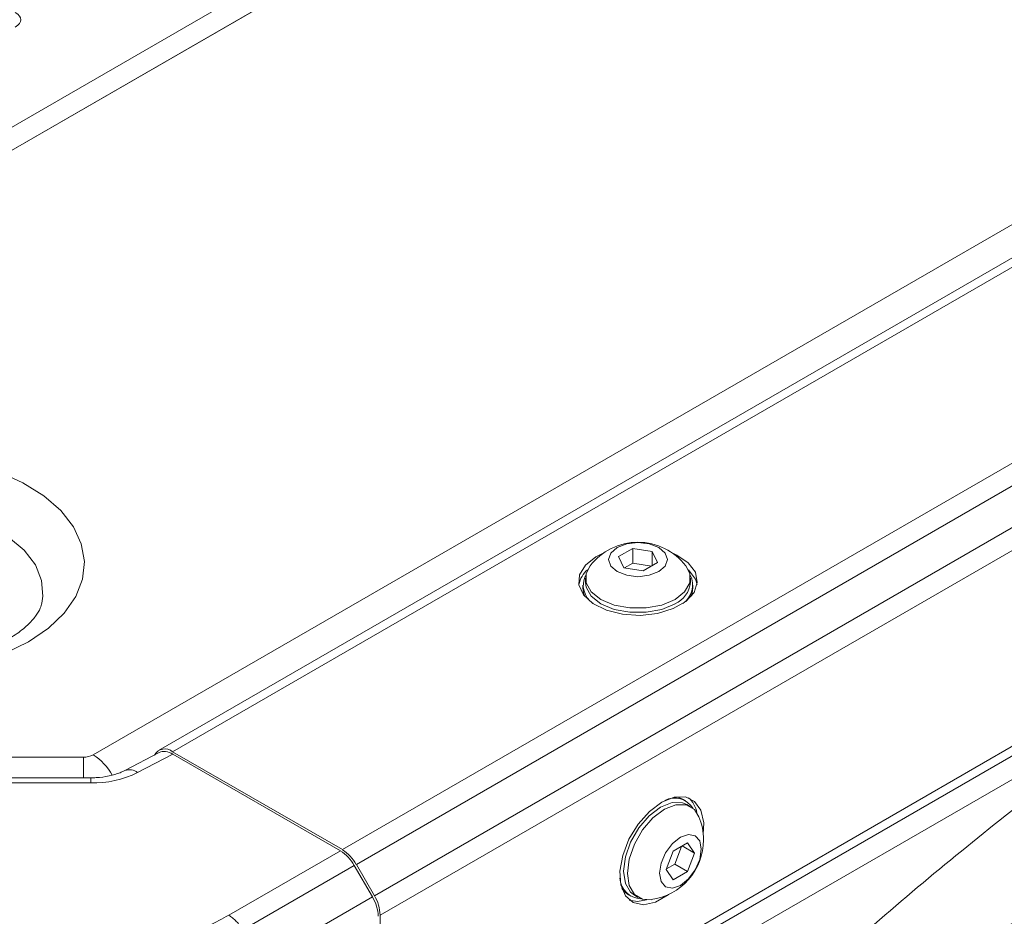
# Model space of a CAD drawing. Header units: millimetres. Extents: x 0 to 1118, y 0 to 864.
# Tile 234 of 256: x 887 to 905, y 203 to 219. Entities that reach past the tile are written whole.
import ezdxf

# ---------------------------------------------------------------- set-up
doc = ezdxf.new("R2010")
doc.units = ezdxf.units.MM

msp = doc.modelspace()

# ---------------------------------------------------------------- linework, layer by layer
at = {"color": 7, "linetype": 'Continuous', "lineweight": 15}
for p, q in [((919.857, 235.917), (877.873, 211.68)), ((920.216, 235.71), (878.232, 211.473)), ((920.216, 235.708), (878.232, 211.471)), ((929.892, 229.639), (888.744, 205.885)), ((930.042, 229.13), (889.914, 205.964)), ((930.292, 229.105), (890.164, 205.94)), ((893.2, 204.187), (933.328, 227.353)), ((933.578, 227.089), (893.45, 203.923)), ((893.773, 203.363), (933.901, 226.529)), ((934.005, 226.181), (893.876, 203.015)), ((893.876, 199.51), (934.005, 222.675)), ((893.773, 199.281), (933.901, 222.446)), ((898.394, 209.577), (898.139, 209.43)), ((898.139, 209.43), (898.233, 209.229)), ((898.743, 209.523), (898.394, 209.577)), ((898.394, 209.312), (898.394, 209.577)), ((898.836, 209.322), (898.743, 209.523)), ((898.743, 209.268), (898.743, 209.523)), ((898.394, 209.312), (898.247, 209.227)), ((898.729, 209.26), (898.394, 209.312)), ((898.581, 209.175), (898.836, 209.322)), ((898.233, 209.229), (898.581, 209.175)), ((897.504, 208.919), (897.504, 208.87)), ((897.55, 209.045), (897.55, 208.968)), ((899.425, 208.968), (899.425, 209.045)), ((899.471, 208.87), (899.471, 208.919)), ((908.322, 207.258), (893.114, 198.479)), ((889.926, 205.924), (889.306, 205.601)), ((890.17, 205.895), (889.537, 205.566)), ((893.2, 204.187), (890.164, 205.94)), ((890.17, 205.895), (893.164, 204.167)), ((888.567, 205.843), (881.773, 205.843)), ((888.701, 205.472), (881.662, 205.472)), ((888.701, 205.381), (881.662, 205.381)), ((899.343, 205.06), (899.3, 205.084)), ((899.429, 204.956), (899.362, 204.995)), ((899.374, 204.308), (899.119, 204.16)), ((899.502, 204.126), (899.374, 204.308)), ((891.167, 203.014), (893.164, 204.167)), ((899.119, 204.16), (898.992, 203.832)), ((899.145, 203.93), (899.267, 204.246)), ((899.281, 204.254), (899.502, 204.126)), ((899.374, 203.797), (899.502, 204.126)), ((893.414, 203.903), (891.417, 202.75)), ((893.414, 203.903), (893.737, 203.343)), ((893.45, 203.923), (893.773, 203.363)), ((898.992, 203.832), (899.119, 203.65)), ((898.997, 203.845), (899.145, 203.93)), ((899.119, 203.65), (899.374, 203.797)), ((899.145, 203.93), (899.374, 203.797)), ((891.74, 202.19), (893.737, 203.343)), ((898.317, 203.38), (898.359, 203.356)), ((898.425, 203.371), (898.492, 203.332)), ((893.876, 199.51), (893.876, 203.015))]:
    msp.add_line(p, q, dxfattribs=at)
at = {"color": 9, "linetype": 'Continuous', "lineweight": 15}
for p, q in [((888.567, 205.843), (888.567, 205.472)), ((888.701, 205.381), (888.701, 205.472))]:
    msp.add_line(p, q, dxfattribs=at)
at = {"color": 7, "linetype": 'Continuous', "lineweight": 15, "flags": 128}
for points in [[(887.586, 207.908), (887.942, 208.149), (888.226, 208.421), (888.432, 208.715), (888.552, 209.025), (888.586, 209.342), (888.53, 209.658), (888.388, 209.964), (888.162, 210.254), (887.859, 210.518), (887.486, 210.752), (887.054, 210.947)], [(898.861, 209.161), (898.69, 209.095), (898.488, 209.071), (898.286, 209.095), (898.114, 209.161), (898, 209.26), (897.96, 209.376), (898, 209.493), (898.114, 209.592), (898.286, 209.658), (898.488, 209.681), (898.69, 209.658), (898.861, 209.592), (898.975, 209.493), (899.015, 209.376), (898.975, 209.26), (898.861, 209.161)], [(897.864, 209.489), (897.736, 209.426), (897.548, 209.279), (897.444, 209.106), (897.432, 208.924), (897.514, 208.747), (897.682, 208.592), (897.922, 208.473), (898.213, 208.4), (898.527, 208.379), (898.839, 208.413), (899.119, 208.499), (899.343, 208.628), (899.491, 208.79), (899.549, 208.969), (899.514, 209.151), (899.387, 209.319), (899.181, 209.457), (899.111, 209.489)], [(899.151, 208.663), (898.913, 208.563), (898.634, 208.511), (898.341, 208.511), (898.062, 208.563), (897.825, 208.663), (897.652, 208.8), (897.562, 208.961), (897.562, 209.13), (897.631, 209.265)], [(899.344, 209.265), (899.414, 209.13), (899.414, 208.961), (899.323, 208.8), (899.151, 208.663)], [(899.545, 208.931), (899.514, 209.029), (899.389, 209.195)], [(899.151, 208.585), (898.913, 208.486), (898.634, 208.433), (898.341, 208.433), (898.062, 208.486), (897.825, 208.585), (897.652, 208.722), (897.562, 208.883), (897.55, 208.968)], [(897.543, 208.712), (897.516, 208.781), (897.504, 208.87)], [(899.471, 208.87), (899.459, 208.781), (899.433, 208.712)], [(887.167, 207.702), (887.586, 207.908)], [(898.914, 205.038), (898.693, 204.872), (898.491, 204.643), (898.327, 204.373), (898.215, 204.084), (898.165, 203.803), (898.182, 203.555), (898.264, 203.361), (898.403, 203.24), (898.588, 203.201), (898.802, 203.248), (899.026, 203.378), (899.033, 203.383)], [(898.425, 203.371), (898.357, 203.424), (898.263, 203.583), (898.23, 203.8), (898.263, 204.056), (898.357, 204.323), (898.504, 204.577), (898.688, 204.793), (898.893, 204.949), (899.098, 205.029), (899.283, 205.027), (899.362, 204.995)], [(899.656, 204.462), (899.664, 204.668), (899.614, 204.892), (899.502, 205.051), (899.338, 205.132), (899.136, 205.128), (898.914, 205.038)], [(899.144, 205.129), (899.217, 205.118), (899.3, 205.084)], [(898.723, 203.292), (898.571, 203.3), (898.424, 203.385), (898.33, 203.544), (898.298, 203.762), (898.33, 204.017), (898.424, 204.285), (898.571, 204.539), (898.756, 204.754), (898.96, 204.91), (899.165, 204.991), (899.35, 204.989), (899.497, 204.904), (899.579, 204.776)], [(899.247, 203.548), (899.104, 203.498), (898.983, 203.522), (898.902, 203.615), (898.874, 203.764), (898.902, 203.945), (898.983, 204.131), (899.104, 204.295), (899.247, 204.41), (899.39, 204.46), (899.511, 204.436), (899.592, 204.343), (899.62, 204.194), (899.592, 204.013), (899.511, 203.827), (899.39, 203.663), (899.247, 203.548)], [(898.317, 203.38), (898.246, 203.435), (898.199, 203.493)], [(898.333, 203.286), (898.482, 203.262), (898.64, 203.289)]]:
    msp.add_lwpolyline(points, dxfattribs=at)
at = {"color": 9, "linetype": 'Continuous', "lineweight": 15, "flags": 128}
msp.add_lwpolyline([(883.277, 209.885), (883.657, 210.067), (884.089, 210.205), (884.557, 210.296), (885.046, 210.335), (885.54, 210.322), (886.021, 210.257), (886.473, 210.142), (886.88, 209.981), (887.229, 209.779), (887.509, 209.544), (887.708, 209.283), (887.821, 209.005), (887.844, 208.72), (887.825, 208.595)], dxfattribs=at)
at = {"color": 7, "linetype": 'Continuous', "lineweight": 15}
for centre, radius, start, end in [((898.488, 208.606), 1.081, 37.6008, 142.3992), ((897.901, 208.831), 0.481, 130.7807, 167.9718), ((897.899, 208.917), 0.39, 153.4772, 236.7546), ((899.076, 208.916), 0.39, 303.2382, 27.9821), ((898.971, 209.004), 0.455, 293.1908, 355.4891), ((890.027, 205.774), 0.215, 50.242, 151.292), ((888.574, 206.203), 0.361, 268.8559, 298.0402), ((888.73, 207.226), 1.846, 269.0789, 295.9107), ((899.143, 204.719), 0.39, 32.0224, 116.7761), ((899.083, 204.768), 0.465, 10.1185, 48.6439), ((898.579, 204.364), 1.081, 0, 22.3983), ((898.579, 204.364), 1.081, 277.6071, 0), ((892.782, 203.555), 0.721, 28.8556, 58.0453), ((892.818, 203.575), 0.721, 28.8556, 58.0453), ((898.554, 203.699), 0.39, 183.2308, 267.9814), ((893.12, 202.97), 0.721, 1.9565, 31.1437), ((893.155, 202.99), 0.721, 1.9565, 31.1437)]:
    msp.add_arc(centre, radius, start, end, dxfattribs=at)
at = {"color": 9, "linetype": 'Continuous', "lineweight": 15}
for centre, radius, start, end in [((888.225, 205.067), 0.969, 27.9547, 57.6093), ((889.391, 205.384), 0.233, 51.1944, 110.7284)]:
    msp.add_arc(centre, radius, start, end, dxfattribs=at)
at = {"color": 7, "linetype": 'Continuous', "lineweight": 15}
for centre, major_axis, ratio, start_param, end_param in [((886.672, 219.034), (0.779, 0), 0.333297, 5.759587, 6.806784), ((890.17, 205.487), (-0.251, 0.433), 0.577381, 5.496497, 6.256969)]:
    msp.add_ellipse(centre, major_axis=major_axis, ratio=ratio, start_param=start_param, end_param=end_param, dxfattribs=at)
for points, knots in [([(898.477, 198.966), (899.335, 199.452), (901.05, 200.424), (904.565, 202.317), (909.01, 204.681), (914.259, 207.6), (919.353, 210.645), (923.497, 213.241), (926.833, 215.308), (928.547, 216.315), (929.403, 216.819)], [0, 0, 0, 0, 0.082409, 0.16485, 0.329757, 0.497143, 0.66468, 0.832336, 0.916158, 1, 1, 1, 1]), ([(928.92, 216.729), (928.809, 216.665), (928.585, 216.535), (928.252, 216.34), (927.919, 216.145), (927.587, 215.949), (927.334, 215.798), (927.127, 215.675), (926.924, 215.554), (926.605, 215.362), (926.158, 215.092), (925.765, 214.854), (925.481, 214.681), (925.342, 214.596), (925.208, 214.514), (925.06, 214.423), (924.775, 214.249), (924.37, 214.001), (923.869, 213.692), (923.41, 213.409), (922.967, 213.136), (922.525, 212.863), (922.109, 212.606), (921.702, 212.354), (921.205, 212.048), (920.682, 211.727), (920.141, 211.394), (919.655, 211.098), (919.101, 210.76), (918.533, 210.416), (917.947, 210.062), (917.364, 209.712), (916.787, 209.368), (916.322, 209.092), (915.938, 208.866), (915.566, 208.647), (915.179, 208.421), (914.834, 208.22), (914.586, 208.076), (914.406, 207.972), (914.271, 207.894), (914.137, 207.817), (913.937, 207.702), (913.639, 207.53), (913.292, 207.332), (912.95, 207.137), (912.651, 206.968), (912.153, 206.686), (911.591, 206.37), (911.042, 206.064), (910.764, 205.909), (910.624, 205.832), (910.555, 205.793), (910.52, 205.774), (910.502, 205.765), (910.494, 205.76), (910.489, 205.757), (910.487, 205.756), (910.486, 205.755), (910.485, 205.755), (910.485, 205.755), (910.485, 205.755), (910.485, 205.755), (910.485, 205.755), (910.485, 205.755), (910.485, 205.755), (910.485, 205.755), (910.306, 205.656), (909.863, 205.411), (909.256, 205.078), (908.64, 204.741), (908.028, 204.408), (907.397, 204.065), (906.744, 203.712), (906.105, 203.367), (905.443, 203.01), (904.783, 202.653), (904.136, 202.303), (903.472, 201.944), (902.844, 201.603), (902.235, 201.27), (901.622, 200.933), (900.958, 200.565), (900.288, 200.19), (899.622, 199.814), (899.181, 199.56), (898.961, 199.434)], [0, 0, 0, 0, 0.011198, 0.022396, 0.033593, 0.04479, 0.055987, 0.059369, 0.065792, 0.076694, 0.091959, 0.111589, 0.11705, 0.12121, 0.125835, 0.130925, 0.13648, 0.155209, 0.172716, 0.188355, 0.202813, 0.218525, 0.234237, 0.245907, 0.26073, 0.285657, 0.299997, 0.31668, 0.335704, 0.357069, 0.374921, 0.395749, 0.416576, 0.433682, 0.44289, 0.455475, 0.471263, 0.481854, 0.490156, 0.496168, 0.499891, 0.503615, 0.509628, 0.519865, 0.5334, 0.544223, 0.553851, 0.563018, 0.593646, 0.609274, 0.617089, 0.620996, 0.62295, 0.623927, 0.624415, 0.624659, 0.624781, 0.624842, 0.624873, 0.624888, 0.624896, 0.6249, 0.624902, 0.624903, 0.624903, 0.624903, 0.624903, 0.624903, 0.642441, 0.668329, 0.684192, 0.702521, 0.727875, 0.745502, 0.765804, 0.78985, 0.809635, 0.829772, 0.852635, 0.874056, 0.890812, 0.911972, 0.933977, 0.955983, 0.97799, 1, 1, 1, 1]), ([(887.822, 208.599), (887.815, 208.57), (887.8, 208.503), (887.721, 208.367), (887.576, 208.202), (887.361, 208.03), (887.075, 207.864), (886.733, 207.718), (886.342, 207.599), (885.913, 207.515), (885.459, 207.469), (884.996, 207.464), (884.537, 207.5), (884.098, 207.576), (883.693, 207.688), (883.336, 207.829), (883.038, 207.991), (882.806, 208.164), (882.643, 208.334), (882.55, 208.487), (882.513, 208.574), (882.512, 208.612), (882.512, 208.614)], [0, 0, 0, 0, 0.041045, 0.093118, 0.142972, 0.196024, 0.248653, 0.301479, 0.354851, 0.408773, 0.463112, 0.517691, 0.572314, 0.62673, 0.680738, 0.73416, 0.78688, 0.838932, 0.890715, 0.94298, 0.997791, 1, 1, 1, 1]), ([(908.322, 207.259), (907.264, 206.477), (905.15, 204.914), (902.02, 202.298), (899.98, 200.389), (898.96, 199.434)], [0, 0, 0, 0, 0.333267, 0.666615, 1, 1, 1, 1]), ([(889.306, 205.601), (889.28, 205.589), (889.203, 205.551), (889.03, 205.5), (888.844, 205.475), (888.732, 205.473), (888.701, 205.472)], [0, 0, 0, 0, 0.176509, 0.516014, 0.866343, 1, 1, 1, 1]), ([(884.388, 203.014), (884.689, 202.863), (885.205, 202.605), (886.086, 202.372), (886.911, 202.24), (887.757, 202.197), (888.593, 202.238), (889.391, 202.355), (890.141, 202.551), (890.734, 202.779), (891.05, 202.951), (891.167, 203.014)], [0, 0, 0, 0, 0.1584128, 0.2711139, 0.3838354, 0.4991898, 0.6083334, 0.7174776, 0.826751, 0.9360043, 1, 1, 1, 1])]:
    msp.add_open_spline(points, degree=3, knots=knots, dxfattribs=at)
msp.add_open_spline([(891.417, 202.75), (891.399, 202.778), (891.365, 202.833), (891.303, 202.906), (891.236, 202.969), (891.19, 202.999), (891.167, 203.014)], degree=3, dxfattribs=at)

doc.saveas('drawing.dxf')
